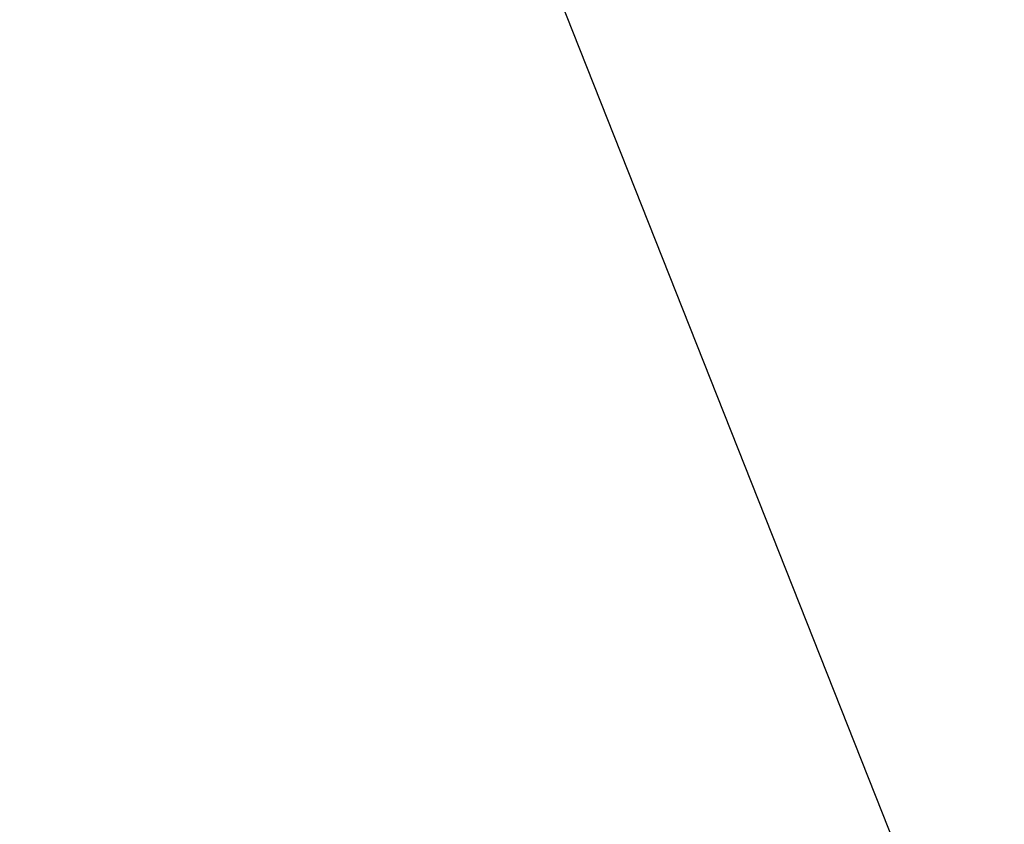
# Model space of a CAD drawing. Extents: x -0.025 to 0.0251, y -0.0168 to 0.0167.
# Tile 143 of 256: x -0.012858 to -0.012174, y -0.004072 to -0.003513. Entities that reach past the tile are written whole.
import ezdxf

# ---------------------------------------------------------------- set-up
doc = ezdxf.new("R2010")
doc.units = 0
doc.layers.add('mesh', color=7, linetype='CONTINUOUS')

msp = doc.modelspace()

# ---------------------------------------------------------------- meshes
at = {"layer": 'mesh'}
mesh = msp.add_polyface(dxfattribs=at)
corners = [(-0.0029297, -0.00000285, -0.02217636), (-0.01191185, -0.00494082, -0.02217636), (-0.01040163, -0.00701946, -0.02217636), (-0.01285768, -0.00255192, -0.02217636), (-0.00989966, -0.00638567, -0.0147613), (-0.01098963, -0.00493826, -0.0147613), (-0.01086183, -0.00486001, -0.01439953), (-0.01007546, -0.00654666, -0.01507196), (-0.01119292, -0.00506275, -0.01507196), (-0.0109226, -0.00461916, -0.0140113), (-0.01081824, -0.00483332, -0.0140113), (-0.0108378, -0.0054952, -0.0037318), (-0.01099063, -0.00546171, -0.00372638), (-0.01100287, -0.00546687, -0.00350777), (-0.01091756, -0.00468999, -0.01060621), (-0.01073427, -0.00507944, -0.00892509), (-0.01059484, -0.00520737, -0.00899172), (-0.01102228, -0.00457737, -0.01051962), (-0.01111232, -0.00433811, -0.01134955), (-0.01037246, -0.00552847, -0.00728711), (-0.01054707, -0.00538849, -0.00723902), (-0.01044989, -0.00556131, -0.0055103), (-0.01048299, -0.00533953, -0.00905494), (-0.0103122, -0.00557611, -0.00802713), (-0.01099114, -0.00506579, -0.00795932), (-0.0107417, -0.00527705, -0.00719318), (-0.01089098, -0.0049719, -0.00886084), (-0.01080433, -0.00540992, -0.00546769), (-0.01093733, -0.00536905, -0.00545435), (-0.01094934, -0.00544432, -0.00446333), (-0.01092779, -0.0053093, -0.00624109), (-0.01068263, -0.0054498, -0.00548116), (-0.01108829, -0.00550285, -0.00198316), (-0.01069728, -0.00552886, -0.00373809), (-0.01055941, -0.00557641, -0.00374486), (-0.01083199, -0.00480732, -0.01068951), (-0.01093701, -0.00462587, -0.01106763), (-0.01079639, -0.00486882, -0.01056133), (-0.01054365, -0.0052555, -0.00942001), (-0.01076765, -0.00553752, -0.00198316), (-0.01093124, -0.00551983, -0.00198316), (-0.00945032, -0.00652125, -0.0140113), (-0.00975146, -0.00624994, -0.0140113), (-0.01096124, -0.00518072, -0.00714832), (-0.01108829, -0.00550285, 0.01116435), (-0.01076778, -0.00553791, 0.01116435), (-0.01104149, -0.00444534, -0.01144382)]
mesh.append_faces([[corners[k] for k in face] for face in [(0, 1, 2, 2), (0, 3, 1, 1), (4, 5, 6, 6), (7, 8, 5, 5), (6, 9, 10, 10), (11, 12, 13, 13), (14, 15, 16, 16), (14, 17, 15, 15), (18, 17, 14, 14), (19, 20, 21, 21), (16, 19, 22, 22), (16, 20, 19, 19), (15, 20, 16, 16), (19, 23, 22, 22), (24, 25, 26, 26), (27, 28, 29, 29), (27, 30, 28, 28), (30, 31, 25, 25), (27, 31, 30, 30), (32, 11, 13, 13), (11, 29, 12, 12), (11, 27, 29, 29), (33, 27, 11, 11), (33, 31, 27, 27), (34, 31, 33, 33), (14, 35, 36, 36), (14, 37, 35, 35), (16, 37, 14, 14), (16, 38, 37, 37), (22, 38, 16, 16), (11, 39, 33, 33), (11, 40, 39, 39), (32, 40, 11, 11), (26, 15, 17, 17), (25, 15, 26, 26), (25, 20, 15, 15), (31, 20, 25, 25), (31, 21, 20, 20), (9, 35, 10, 10), (9, 36, 35, 35), (41, 37, 38, 38), (41, 35, 37, 37), (42, 10, 35, 35), (43, 25, 24, 24), (30, 25, 43, 43), (44, 45, 40, 40), (46, 36, 9, 9)]])

doc.saveas('drawing.dxf')
